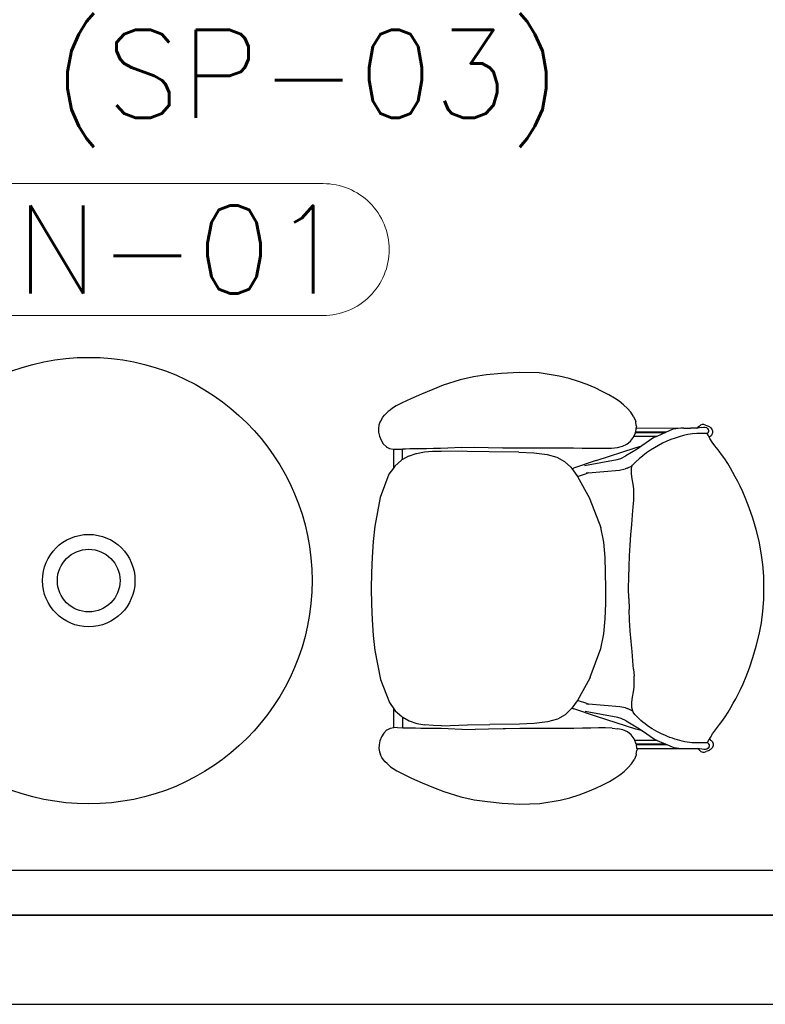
# Model space of a CAD drawing. Header units: millimetres. Extents: x -11575 to 52845, y -36266 to 23021.
# Tile 8 of 184: x 10027 to 11299, y 152 to 1833. Entities that reach past the tile are written whole.
import ezdxf
from ezdxf.enums import TextEntityAlignment as Align

# ---------------------------------------------------------------- set-up
doc = ezdxf.new("R2010")
doc.units = ezdxf.units.MM
doc.header["$MEASUREMENT"] = 0
doc.layers.get('0').update_dxf_attribs({"lineweight": 5})
doc.layers.add('ELEC-SO-LVL-TAG', color=7, linetype='Continuous')
doc.layers.add('GREY SCALE', color=9, linetype='Continuous', true_color=0x808080)
doc.layers.add('GREYSCALE', color=9, linetype='Continuous', lineweight=0, true_color=0x808080)
doc.layers.add('M-MEP-ELLG-TEXT', color=7, linetype='Continuous', lineweight=20)
doc.styles.add('ROMANS-100', font='romans.shx')
doc.styles.get("Standard").update_dxf_attribs({"font": 'romans.shx'})

# ---------------------------------------------------------------- blocks, each defined once
blk = doc.blocks.new('FLOOR PLAN')
at = {"layer": 'GREYSCALE', "color": 0, "lineweight": -2}
for p, q in [((10848.8, 1229.2), (10823.6, 1226.7)), ((10879.2, 1230.9), (10848.8, 1229.2)), ((10913, 1230), (10879.2, 1230.9)), ((10947.6, 1224.6), (10913, 1230)), ((10778.3, 1218.4), (10749.7, 1209.2)), ((10801.2, 1223.4), (10778.3, 1218.4)), ((10823.6, 1226.7), (10801.2, 1223.4)), ((10964.3, 1220.4), (10947.6, 1224.6)), ((10980.3, 1215.6), (10964.3, 1220.4)), ((10995, 1210.2), (10980.3, 1215.6)), ((11008.6, 1204.5), (10995, 1210.2)), ((10712.6, 1194), (10694.6, 1186)), ((10731.6, 1202), (10712.6, 1194)), ((10749.7, 1209.2), (10731.6, 1202)), ((11020.9, 1198.6), (11008.6, 1204.5)), ((11031.9, 1192.8), (11020.9, 1198.6)), ((10679.6, 1178.9), (10669.4, 1173.7)), ((10694.6, 1186), (10679.6, 1178.9)), ((11041.5, 1187.3), (11031.9, 1192.8)), ((11049.9, 1181.7), (11041.5, 1187.3)), ((11057.2, 1175.8), (11049.9, 1181.7)), ((10652.7, 1161.2), (10649.5, 1158)), ((10655.8, 1164), (10652.7, 1161.2)), ((10658.8, 1166.7), (10655.8, 1164)), ((10662.9, 1169.8), (10658.8, 1166.7)), ((10669.4, 1173.7), (10662.9, 1169.8)), ((11063.8, 1169.5), (11057.2, 1175.8)), ((11063.8, 1169.5), (11069.6, 1163.1)), ((11074.4, 1156), (11069.6, 1163.1)), ((10641.7, 1146.3), (10639.9, 1141.2)), ((10644, 1150.8), (10641.7, 1146.3)), ((10644, 1150.8), (10646.6, 1154.6)), ((10646.6, 1154.6), (10649.5, 1158)), ((11074.4, 1156), (11077.7, 1148.3)), ((11077.7, 1148.3), (11078, 1146.5)), ((11079, 1140.4), (11078, 1146.5)), ((10639.9, 1141.2), (10639.1, 1135.5)), ((10639.1, 1135.5), (10639.2, 1129.2)), ((10639.2, 1129.2), (10640.8, 1122.2)), ((11074.8, 1121.8), (11077.5, 1128.1)), ((11077.5, 1128.1), (11077.6, 1128.4)), ((11077.6, 1128.4), (11077.8, 1128.9)), ((11077.6, 1128.4), (11128.6, 1128.5)), ((11077.8, 1128.9), (11078.1, 1129.7)), ((11129.8, 1129), (11077.8, 1128.9)), ((11078.1, 1129.7), (11078.9, 1135.5)), ((11078.9, 1135.5), (11079.3, 1138.1)), ((11154.9, 1135.7), (11078.9, 1135.5)), ((11079, 1140.2), (11079, 1140.4)), ((11079, 1140.2), (11079.3, 1138.1)), ((11128.6, 1128.5), (11113.8, 1121.8)), ((11129.8, 1129), (11128.6, 1128.5)), ((11139, 1133.1), (11129.8, 1129)), ((11142.1, 1134), (11139, 1133.1)), ((11154.9, 1135.7), (11142.1, 1134)), ((11156.9, 1135.9), (11154.9, 1135.7)), ((11160, 1135.9), (11156.9, 1135.9)), ((11160, 1135.9), (11171.6, 1135.9)), ((11174.4, 1135.9), (11171.6, 1135.9)), ((11182.2, 1135.7), (11174.4, 1135.9)), ((11182.2, 1135.7), (11182.6, 1135.8)), ((11190.9, 1136.9), (11182.6, 1135.8)), ((11182.6, 1135.8), (11183.3, 1136.7)), ((11186, 1138.9), (11183.3, 1136.7)), ((11188.3, 1140.9), (11186, 1138.9)), ((11191.3, 1142), (11188.3, 1140.9)), ((11190.9, 1136.9), (11193.4, 1137.7)), ((11194.4, 1142), (11191.3, 1142)), ((11193.4, 1137.7), (11196, 1137.7)), ((11197.3, 1140.9), (11194.4, 1142)), ((11196, 1137.7), (11198.5, 1136.9)), ((11197.3, 1140.9), (11202.1, 1139.3)), ((11198.5, 1136.9), (11200.5, 1135.5)), ((11199.9, 1126.5), (11199.8, 1126.8)), ((11199.9, 1126.5), (11200.5, 1126.9)), ((11201.5, 1123.8), (11199.9, 1126.5)), ((11200.5, 1135.5), (11201.8, 1133.6)), ((11200.7, 1127.2), (11200.5, 1126.9)), ((11201.9, 1128.9), (11200.7, 1127.2)), ((11202, 1133.3), (11201.8, 1133.6)), ((11201.9, 1128.9), (11202.1, 1129.2)), ((11202.2, 1133), (11202, 1133.3)), ((11202.1, 1139.3), (11206, 1136.7)), ((11202.1, 1129.2), (11202.2, 1129.4)), ((11202.3, 1132.8), (11202.2, 1133)), ((11202.2, 1129.4), (11202.3, 1129.6)), ((11202.4, 1132.6), (11202.3, 1132.8)), ((11202.3, 1129.6), (11202.5, 1129.8)), ((11202.5, 1132.5), (11202.4, 1132.6)), ((11202.6, 1132.4), (11202.5, 1132.5)), ((11202.5, 1129.9), (11202.6, 1130)), ((11202.5, 1129.8), (11202.5, 1129.9)), ((11202.6, 1132.3), (11202.6, 1132.4)), ((11202.7, 1132.2), (11202.6, 1132.3)), ((11202.6, 1130.1), (11202.7, 1130.2)), ((11202.6, 1130), (11202.6, 1130.1)), ((11202.7, 1132.1), (11202.7, 1132.2)), ((11202.7, 1132.2), (11202.7, 1132.2)), ((11202.7, 1132), (11202.7, 1132.1)), ((11202.8, 1132), (11202.7, 1132)), ((11202.7, 1130.3), (11202.8, 1130.4)), ((11202.7, 1130.2), (11202.7, 1130.3)), ((11202.7, 1130.2), (11202.7, 1130.2)), ((11202.8, 1131.9), (11202.8, 1132)), ((11202.8, 1131.8), (11202.8, 1131.9)), ((11202.8, 1131.7), (11202.8, 1131.8)), ((11202.8, 1131.8), (11202.8, 1131.8)), ((11202.9, 1131.7), (11202.8, 1131.7)), ((11202.8, 1130.6), (11202.8, 1130.7)), ((11202.8, 1130.7), (11202.9, 1130.7)), ((11202.8, 1130.5), (11202.8, 1130.6)), ((11202.8, 1130.4), (11202.8, 1130.5)), ((11202.8, 1130.5), (11202.8, 1130.5)), ((11202.8, 1130.4), (11202.8, 1130.4)), ((11202.9, 1131.6), (11202.9, 1131.7)), ((11202.9, 1131.5), (11202.9, 1131.6)), ((11202.9, 1131.4), (11202.9, 1131.5)), ((11202.9, 1131.5), (11202.9, 1131.5)), ((11202.9, 1131.3), (11202.9, 1131.4)), ((11202.9, 1131.2), (11202.9, 1131.3)), ((11202.9, 1131.3), (11202.9, 1131.3)), ((11202.9, 1131.1), (11202.9, 1131.2)), ((11202.9, 1131), (11202.9, 1131.1)), ((11202.9, 1131.1), (11202.9, 1131.1)), ((11202.9, 1130.9), (11202.9, 1131)), ((11202.9, 1130.8), (11202.9, 1130.9)), ((11202.9, 1130.9), (11202.9, 1130.9)), ((11202.9, 1130.7), (11202.9, 1130.8)), ((11206, 1136.7), (11206.9, 1135.5)), ((11206.9, 1135.5), (11207.6, 1134.4)), ((11207.6, 1134.4), (11208.1, 1133.5)), ((11208.1, 1133.5), (11208.5, 1132.6)), ((11208.5, 1126.4), (11208.1, 1125.5)), ((11208.5, 1132.6), (11208.8, 1131.7)), ((11208.8, 1127.2), (11208.5, 1126.4)), ((11208.8, 1131.7), (11209, 1130.9)), ((11209, 1128), (11208.8, 1127.2)), ((11209, 1130.9), (11209, 1130.2)), ((11209, 1130.2), (11209.1, 1129.5)), ((11209.1, 1128.7), (11209, 1128)), ((11209.1, 1129.5), (11209.1, 1128.7)), ((10640.8, 1122.2), (10643.5, 1115.4)), ((10643.5, 1115.4), (10647.3, 1109.2)), ((11062.8, 1108.4), (11069.2, 1113.7)), ((11069.2, 1113.7), (11074.2, 1120.4)), ((11074.2, 1120.4), (11074.8, 1121.8)), ((11113.8, 1121.8), (11074.8, 1121.8)), ((11109, 1119.7), (11088.5, 1105.6)), ((11113.8, 1121.8), (11109, 1119.7)), ((11203.3, 1120.4), (11201.5, 1123.8)), ((11206.1, 1122.2), (11203.3, 1120.4)), ((11204.5, 1118.3), (11203.3, 1120.4)), ((11208.3, 1112.2), (11204.5, 1118.3)), ((11206.9, 1123.4), (11206.1, 1122.2)), ((11207.6, 1124.5), (11206.9, 1123.4)), ((11208.1, 1125.5), (11207.6, 1124.5)), ((11213.1, 1105.6), (11208.3, 1112.2)), ((10647.3, 1109.2), (10652, 1104.4)), ((10652, 1104.4), (10652.4, 1104.1)), ((10652.4, 1104.1), (10658, 1101.3)), ((10658, 1101.3), (10664.2, 1100)), ((10664.2, 1100), (10664.6, 1100)), ((10664.6, 1100), (10664.6, 1100.3)), ((10664.6, 1100), (10671, 1099.7)), ((10664.6, 1100), (10664.7, 1067.8)), ((10671, 1099.7), (10680.1, 1100)), ((10680.1, 1100), (10680.1, 1100.3)), ((10685.2, 1100.1), (10680.1, 1100)), ((10680.1, 1082.2), (10680.1, 1100)), ((10692.9, 1100.4), (10685.2, 1100.1)), ((10690.6, 1088.2), (10703.7, 1092.8)), ((10701.3, 1100.5), (10692.9, 1100.3)), ((10692.9, 1100.3), (10692.9, 1100.4)), ((10710.6, 1100.6), (10701.3, 1100.5)), ((10703.7, 1092.8), (10703.8, 1092.8)), ((10703.8, 1092.8), (10717.4, 1095.5)), ((10721.3, 1100.8), (10710.6, 1100.6)), ((10717.4, 1095.5), (10731.5, 1096.6)), ((10732.9, 1100.9), (10721.3, 1100.8)), ((10731.5, 1096.6), (10731.6, 1096.6)), ((10731.6, 1096.6), (10745.9, 1096.8)), ((10745, 1101.2), (10732.9, 1100.9)), ((10757.2, 1101.5), (10745, 1101.2)), ((10790.3, 1095.8), (10745.9, 1096.8)), ((10780.5, 1102.7), (10757.2, 1101.5)), ((10780.5, 1102.7), (10803.1, 1103.4)), ((10828.2, 1095.2), (10790.3, 1095.8)), ((10803.1, 1103.4), (10826.1, 1103.1)), ((10826.1, 1103.1), (10851.1, 1102.5)), ((10878.7, 1094.8), (10828.2, 1095.2)), ((10851.1, 1102.6), (10855, 1102.5)), ((10851.1, 1102.5), (10855, 1102.5)), ((10855, 1102.5), (10879.5, 1102.2)), ((10878.7, 1094.8), (10904.2, 1093.6)), ((10879.5, 1102.2), (10910, 1102.2)), ((10904.2, 1093.6), (10926.7, 1091)), ((10910, 1102.2), (10941.2, 1102.3)), ((10941.2, 1102.3), (10956.6, 1102.3)), ((10956.6, 1102.3), (10971.7, 1102.1)), ((10971.7, 1102.1), (10986.4, 1101.9)), ((10986.4, 1101.9), (11000.4, 1101.6)), ((11000.4, 1101.6), (11013.6, 1101.5)), ((11010.3, 1080.6), (11077.3, 1102.4)), ((11013.6, 1101.5), (11025.8, 1101.5)), ((11025.8, 1101.5), (11036.7, 1101.9)), ((11036.7, 1101.9), (11046.8, 1103)), ((11046.8, 1103), (11055.4, 1105)), ((11055.4, 1105), (11062.8, 1108.4)), ((11080.5, 1100.1), (11061, 1088.4)), ((11077.3, 1102.4), (11088.5, 1105.6)), ((11088.5, 1105.6), (11080.5, 1100.1)), ((11218.5, 1098.6), (11213.1, 1105.6)), ((11220.1, 1096.5), (11218.4, 1098.7)), ((11220.1, 1096.5), (11218.5, 1098.6)), ((11224.2, 1091), (11220.1, 1096.5)), ((10678.2, 1081.1), (10666.9, 1070.9)), ((10680.1, 1082.2), (10678.2, 1081.1)), ((10690.6, 1088.2), (10680.1, 1082.2)), ((10926.7, 1091), (10943.6, 1086.4)), ((10943.6, 1086.4), (10956.7, 1079.2)), ((10956.7, 1079.2), (10967.4, 1069.1)), ((11010.3, 1080.6), (10971.9, 1067.7)), ((10990.8, 1072), (11046.5, 1082.4)), ((11046.5, 1082.4), (11052.4, 1084.1)), ((11052, 1083.9), (11052.4, 1084.1)), ((11052.4, 1084.1), (11061, 1088.4)), ((11229.9, 1083.2), (11224.2, 1091)), ((11234.9, 1075.4), (11229.9, 1083.2)), ((10664.7, 1067.8), (10657, 1057.1)), ((10666.9, 1070.9), (10664.7, 1067.8)), ((10967.4, 1069.1), (10969.2, 1066.7)), ((10969.2, 1066.7), (10971.9, 1067.7)), ((10969.2, 1066.7), (10977.4, 1055.3)), ((10993.2, 1059.3), (10993.4, 1059.3)), ((10993.4, 1059.3), (10996.9, 1059.7)), ((10997, 1059.7), (10994.1, 1058.7)), ((10994.1, 1058.7), (10996.9, 1059.7)), ((10996.9, 1059.7), (10997, 1059.7)), ((10997, 1059.7), (11050.3, 1064.3)), ((11050.3, 1064.3), (11059.7, 1066.3)), ((11063.4, 1067.5), (11059.7, 1066.3)), ((11063.4, 1067.5), (11072, 1071.5)), ((11070.6, 1058), (11070.7, 1066.8)), ((11070.7, 1066.8), (11072, 1071.5)), ((11072, 1071.5), (11072.4, 1072.8)), ((11239.5, 1067.7), (11234.9, 1075.4)), ((11243.7, 1060.1), (11239.5, 1067.7)), ((11247.8, 1052.5), (11243.7, 1060.1)), ((10657, 1057.1), (10642, 1017.5)), ((10977.4, 1055.3), (10978.5, 1053.4)), ((10978.5, 1053.4), (10994.1, 1058.7)), ((10978.5, 1053.4), (10999, 1016.5)), ((11071.9, 1049.1), (11070.6, 1058)), ((11073.6, 1040.4), (11071.9, 1049.1)), ((11251.9, 1045), (11247.8, 1052.5)), ((11256.2, 1036.8), (11251.9, 1045)), ((11074.5, 1032), (11073.6, 1040.4)), ((11074.8, 1023.1), (11074.5, 1032)), ((11260.8, 1027), (11256.2, 1036.8)), ((11265.9, 1014.9), (11260.8, 1027)), ((10642, 1017.5), (10632.8, 968.3)), ((10999, 1016.5), (10999.6, 1014.9)), ((10999.6, 1014.9), (11018.3, 966)), ((11073.9, 1001.7), (11074.6, 1013.2)), ((11074.6, 1013.2), (11074.8, 1023.1)), ((11271.6, 999.6), (11265.9, 1014.9)), ((11072.7, 987.7), (11073.9, 1001.7)), ((11277.6, 982.1), (11271.6, 999.6)), ((11071.3, 971.3), (11072.7, 987.3)), ((11072.7, 987.3), (11072.7, 987.7)), ((11283.3, 962.9), (11277.6, 982.1)), ((10632.8, 968.3), (10629.9, 942.3)), ((11023.3, 941), (11018.3, 966)), ((11069.8, 954), (11071.3, 971.3)), ((11288.3, 943), (11283.3, 962.9)), ((10629.9, 942.3), (10628.1, 915.9)), ((11068.5, 936), (11069.8, 954)), ((11292.1, 923.1), (11288.3, 943)), ((11025.8, 915.3), (11023.3, 941)), ((11067.4, 917.8), (11068.5, 936)), ((10628.1, 915.9), (10627.1, 889.1)), ((11026.7, 889.2), (11025.8, 915.3)), ((11066.6, 899.6), (11067.4, 917.8)), ((11294.7, 903.1), (11292.1, 923.1)), ((11066, 881), (11066.6, 899.6)), ((11296.3, 883.2), (11294.7, 903.1)), ((10627.1, 889.1), (10626.9, 862.2)), ((11026.8, 862.9), (11026.7, 889.2)), ((11065.8, 862.9), (11066, 881)), ((11296.8, 863.3), (11296.3, 883.2)), ((10626.9, 862.2), (10627.2, 835.3)), ((11026.8, 836.5), (11026.8, 862.9)), ((11066.1, 844.8), (11065.8, 862.9)), ((11296.4, 843.4), (11296.8, 863.3)), ((11066.1, 844.8), (11066.7, 826.3)), ((11294.9, 823.5), (11296.4, 843.4)), ((10627.2, 835.3), (10628.3, 808.5)), ((11026, 810.4), (11026.8, 836.5)), ((11067.6, 808), (11066.7, 826.3)), ((10628.3, 808.5), (10630.2, 782)), ((11023.5, 784.8), (11026, 810.4)), ((11068.7, 789.9), (11067.6, 808)), ((11292.3, 803.6), (11294.9, 823.5)), ((11288.6, 783.7), (11292.3, 803.6)), ((10630.2, 782), (10633.1, 756.1)), ((11018.7, 759.8), (11023.5, 784.8)), ((11070.1, 771.9), (11068.7, 789.9)), ((11283.7, 763.7), (11288.6, 783.7)), ((11000.1, 710.8), (11018.7, 759.8)), ((11071.7, 754.6), (11070.1, 771.9)), ((11278, 744.6), (11283.7, 763.7)), ((10633.1, 756.1), (10642.6, 706.9)), ((11073.1, 738.6), (11071.7, 754.6)), ((11272.1, 726.9), (11278, 744.6)), ((11073.2, 738.2), (11073.1, 738.6)), ((11074.3, 724.2), (11073.2, 738.2)), ((11074.3, 724.2), (11075.1, 712.7)), ((11266.4, 711.7), (11272.1, 726.9)), ((10642.6, 706.9), (10657.7, 667.4)), ((10999.5, 709.1), (10978.5, 671.1)), ((11000.1, 710.8), (10999.5, 709.1)), ((11075.4, 702.8), (11075.1, 712.7)), ((11261.3, 699.6), (11266.4, 711.7)), ((11074.2, 685.5), (11075.1, 693.9)), ((11075.1, 693.9), (11075.4, 702.8)), ((11252.5, 681.5), (11256.8, 689.8)), ((11256.8, 689.8), (11261.3, 699.6)), ((11071.3, 667.9), (11072.6, 676.8)), ((11072.6, 676.8), (11074.2, 685.5)), ((11244.4, 666.4), (11248.5, 674)), ((11248.5, 674), (11252.5, 681.5)), ((10657.7, 667.4), (10665.4, 656.7)), ((10665.4, 656.7), (10667.7, 653.6)), ((10665.5, 624.5), (10665.4, 656.7)), ((10968.1, 656.5), (10957.4, 646.3)), ((10969.1, 657.8), (10968.1, 656.5)), ((10978.1, 670.2), (10969.1, 657.8)), ((10969.1, 657.8), (10972.6, 656.5)), ((11011, 643.8), (10972.6, 656.5)), ((10978.5, 671.1), (10978.1, 670.2)), ((10994.8, 665.6), (10978.5, 671.1)), ((10993.9, 664.9), (10994.1, 664.9)), ((10997.5, 664.6), (10994.1, 664.9)), ((10994.8, 665.6), (10997.7, 664.6)), ((10997.5, 664.6), (10994.8, 665.6)), ((10997.7, 664.6), (10997.5, 664.6)), ((11051, 660.1), (10997.7, 664.6)), ((11060.4, 658.2), (11051, 660.1)), ((11060.4, 658.2), (11064.1, 657.1)), ((11073.2, 652.8), (11064.1, 657.1)), ((11071.4, 659.1), (11071.3, 667.9)), ((11073.2, 652.8), (11071.4, 659.1)), ((11235.7, 651), (11240.2, 658.8)), ((11240.2, 658.8), (11244.4, 666.4)), ((10667.7, 653.6), (10679, 643.4)), ((10679, 643.4), (10680.9, 642.3)), ((10680.9, 624.6), (10680.9, 642.3)), ((10680.9, 642.3), (10691.4, 636.3)), ((10944.4, 639.1), (10927.4, 634.4)), ((10957.4, 646.3), (10944.4, 639.1)), ((11047.2, 642), (10991.5, 652.2)), ((11078.1, 622.2), (11011, 643.8)), ((11053.1, 640.4), (11047.2, 642)), ((11053.1, 640.4), (11052.8, 640.6)), ((11061.7, 636.1), (11053.1, 640.4)), ((11073.2, 652.8), (11073.2, 652.8)), ((11073.8, 650.8), (11073.2, 652.8)), ((11225, 635.4), (11230.7, 643.3)), ((11230.7, 643.3), (11235.7, 651)), ((10658.8, 623.2), (10653.2, 620.3)), ((10665.1, 624.5), (10658.8, 623.2)), ((10665.5, 624.5), (10665.1, 624.5)), ((10671.8, 624.8), (10665.5, 624.5)), ((10671.8, 624.8), (10680.9, 624.6)), ((10680.9, 624.6), (10686, 624.4)), ((10686, 624.4), (10693.7, 624.2)), ((10691.4, 636.3), (10704.5, 631.8)), ((10693.7, 624.3), (10702.1, 624.1)), ((10693.7, 624.2), (10693.7, 624.3)), ((10702.1, 624.1), (10711.5, 624)), ((10704.6, 631.8), (10704.5, 631.8)), ((10704.6, 631.8), (10718.2, 629.2)), ((10711.5, 624), (10722.2, 623.9)), ((10732.3, 628.1), (10718.2, 629.2)), ((10722.2, 623.9), (10733.8, 623.8)), ((10732.4, 628.1), (10732.3, 628.1)), ((10746.7, 628), (10732.4, 628.1)), ((10733.8, 623.8), (10745.8, 623.6)), ((10745.8, 623.6), (10758, 623.3)), ((10746.7, 628), (10791.1, 629.2)), ((10758, 623.3), (10781.3, 622.2)), ((10781.3, 622.2), (10803.9, 621.6)), ((10791.1, 629.2), (10829, 629.9)), ((10826.9, 622), (10803.9, 621.6)), ((10851.9, 622.6), (10826.9, 622)), ((10879.5, 630.5), (10829, 629.9)), ((10855.9, 622.6), (10851.9, 622.6)), ((10855.9, 622.6), (10851.9, 622.6)), ((10880.3, 623), (10855.9, 622.6)), ((10905, 631.7), (10879.5, 630.5)), ((10910.9, 623.1), (10880.3, 623)), ((10927.4, 634.4), (10905, 631.7)), ((10942, 623.2), (10910.9, 623.1)), ((10957.4, 623.2), (10942, 623.2)), ((10972.5, 623.4), (10957.4, 623.2)), ((10987.2, 623.7), (10972.5, 623.4)), ((11001.2, 624), (10987.2, 623.7)), ((11014.4, 624.2), (11001.2, 624)), ((11026.6, 624.2), (11014.4, 624.2)), ((11037.6, 623.9), (11026.6, 624.2)), ((11037.6, 623.9), (11047.6, 622.8)), ((11056.2, 620.8), (11047.6, 622.8)), ((11061.7, 636.1), (11081.4, 624.4)), ((11089.3, 619), (11078.1, 622.2)), ((11081.4, 624.4), (11089.3, 619)), ((11213.9, 620.7), (11219.3, 627.8)), ((11219.2, 627.7), (11220.9, 630)), ((11219.3, 627.8), (11220.9, 630)), ((11220.9, 630), (11225, 635.4)), ((10644.3, 609.1), (10641.7, 602.2)), ((10648.1, 615.2), (10644.3, 609.1)), ((10652.9, 620.1), (10648.1, 615.2)), ((10653.2, 620.3), (10652.9, 620.1)), ((11063.7, 617.4), (11056.2, 620.8)), ((11070.1, 612.2), (11063.7, 617.4)), ((11075.1, 605.5), (11070.1, 612.2)), ((11076.3, 602.8), (11075.1, 605.5)), ((11089.3, 619), (11109.9, 605)), ((11203.7, 604.9), (11205.4, 608)), ((11205.4, 608), (11209.2, 614.2)), ((11209.2, 614.2), (11213.9, 620.7)), ((10640.2, 595.2), (10640, 588.9)), ((10640, 588.9), (10640.9, 583.2)), ((10641.7, 602.2), (10640.2, 595.2)), ((11114.7, 602.9), (11076.3, 602.8)), ((11078.4, 597.9), (11076.3, 602.8)), ((11079, 596.2), (11078.4, 597.9)), ((11129.5, 596.3), (11079, 596.2)), ((11079, 596.2), (11079, 596.2)), ((11079.1, 595.6), (11079, 596.2)), ((11079.1, 595.6), (11130.8, 595.7)), ((11080.1, 589), (11079.1, 595.6)), ((11080.1, 589), (11155.9, 589.2)), ((11080.3, 587.8), (11080.1, 589)), ((11109.9, 605), (11114.7, 602.9)), ((11114.7, 602.9), (11129.5, 596.3)), ((11129.5, 596.3), (11130.8, 595.7)), ((11130.8, 595.7), (11140, 591.7)), ((11140, 591.7), (11143, 590.8)), ((11143, 590.8), (11155.9, 589.2)), ((11155.9, 589.2), (11157.9, 588.9)), ((11157.9, 588.9), (11160.9, 588.9)), ((11160.9, 588.9), (11172.5, 589)), ((11170.3, 599.2), (11170.4, 599.2)), ((11172.5, 589), (11175.3, 589)), ((11175.3, 589), (11183.1, 589.2)), ((11183.1, 589.2), (11183.6, 589.1)), ((11184.3, 588.2), (11183.6, 589.1)), ((11194.3, 587.2), (11183.6, 589.1)), ((11184.3, 588.2), (11186.9, 586)), ((11201.5, 589.5), (11199.4, 588)), ((11200.3, 598.9), (11202.4, 602.6)), ((11201.4, 598.1), (11200.3, 598.9)), ((11200.3, 598.9), (11200.3, 598.9)), ((11201.4, 598.1), (11201.6, 597.8)), ((11203, 591.8), (11201.5, 589.5)), ((11201.6, 597.8), (11203.4, 595.3)), ((11202.4, 602.6), (11203.7, 604.9)), ((11203, 591.8), (11203.4, 592.3)), ((11203.6, 594.8), (11203.4, 595.3)), ((11203.6, 592.8), (11203.4, 592.3)), ((11203.8, 594.3), (11203.6, 594.8)), ((11203.6, 592.8), (11203.8, 593.3)), ((11203.7, 604.9), (11204.8, 604.2)), ((11203.8, 593.8), (11203.8, 594.3)), ((11203.8, 593.3), (11203.8, 593.8)), ((11204.8, 604.2), (11205.8, 603.4)), ((11206.5, 588.3), (11205.5, 587.5)), ((11205.8, 603.4), (11206.6, 602.7)), ((11207.2, 589), (11206.5, 588.3)), ((11206.6, 602.7), (11207.3, 602.1)), ((11207.9, 589.7), (11207.2, 589)), ((11207.3, 602.1), (11207.9, 601.4)), ((11207.9, 601.4), (11208.3, 600.8)), ((11208.3, 590.3), (11207.9, 589.7)), ((11208.3, 600.8), (11208.7, 600.2)), ((11208.7, 590.9), (11208.3, 590.3)), ((11208.7, 600.2), (11209, 599.6)), ((11209.1, 591.5), (11208.7, 590.9)), ((11209, 599.6), (11209.3, 599.1)), ((11209.3, 592), (11209.1, 591.5)), ((11209.3, 599.1), (11209.6, 598.5)), ((11209.6, 592.6), (11209.3, 592)), ((11209.6, 598.5), (11209.7, 598)), ((11209.8, 593.1), (11209.6, 592.6)), ((11209.7, 598), (11209.9, 597.5)), ((11209.9, 593.6), (11209.8, 593.1)), ((11209.9, 597.5), (11210, 597)), ((11210, 594.1), (11209.9, 593.6)), ((11210, 597), (11210.1, 596.5)), ((11210.1, 594.6), (11210, 594.1)), ((11210.1, 596.5), (11210.1, 596)), ((11210.1, 596), (11210.1, 595.6)), ((11210.1, 595.6), (11210.1, 595.1)), ((11210.1, 595.1), (11210.1, 594.6)), ((10640.9, 583.2), (10642.7, 578.2)), ((10645, 573.6), (10642.7, 578.2)), ((10647.6, 569.8), (10645, 573.6)), ((11078.7, 577.6), (11075.4, 569.9)), ((11079, 579.4), (11078.7, 577.6)), ((11079, 579.4), (11079.9, 585.5)), ((11080, 585.8), (11079.9, 585.5)), ((11080.3, 587.8), (11080, 585.8)), ((11186.9, 586), (11189.3, 584)), ((11189.3, 584), (11192.2, 583)), ((11192.2, 583), (11195.4, 583)), ((11197, 587.2), (11194.3, 587.2)), ((11195.4, 583), (11198.3, 584)), ((11199.4, 588), (11197, 587.2)), ((11203, 585.7), (11198.3, 584)), ((11204.4, 586.7), (11203, 585.7)), ((11205.5, 587.5), (11204.4, 586.7)), ((10650.5, 566.4), (10647.6, 569.8)), ((10653.7, 563.2), (10650.5, 566.4)), ((10653.7, 563.2), (10656.8, 560.4)), ((10656.8, 560.4), (10659.8, 557.7)), ((10659.8, 557.7), (10664, 554.7)), ((10664, 554.7), (10670.5, 550.8)), ((11058.3, 550), (11064.9, 556.4)), ((11064.9, 556.4), (11070.6, 562.8)), ((11070.6, 562.8), (11075.4, 569.9)), ((10670.5, 550.8), (10680.7, 545.6)), ((10680.7, 545.6), (10695.7, 538.6)), ((10695.7, 538.6), (10713.7, 530.7)), ((11033, 532.9), (11042.6, 538.5)), ((11042.6, 538.5), (11051, 544.1)), ((11051, 544.1), (11058.3, 550)), ((10713.7, 530.7), (10732.8, 522.7)), ((10732.8, 522.7), (10750.9, 515.6)), ((10996.2, 515.4), (11009.8, 521.2)), ((11009.8, 521.2), (11022.1, 527.1)), ((11022.1, 527.1), (11033, 532.9)), ((10750.9, 515.6), (10779.6, 506.5)), ((10779.6, 506.5), (10802.5, 501.6)), ((10948.8, 500.9), (10965.5, 505.1)), ((10965.5, 505.1), (10981.5, 510)), ((10981.5, 510), (10996.2, 515.4)), ((10802.5, 501.6), (10824.9, 498.3)), ((10824.9, 498.3), (10850.1, 496)), ((10850.1, 496), (10880.5, 494.3)), ((10880.5, 494.3), (10914.2, 495.4)), ((10914.2, 495.4), (10948.8, 500.9))]:
    blk.add_line(p, q, dxfattribs=at)
at = {"layer": 'GREYSCALE', "color": 0, "lineweight": -2, "ltscale": 0.25}
for p, q in [((8535.8, 381.1), (11785.4, 381.1)), ((1453.1, 304.8), (11785.4, 304.8)), ((11785.4, 304.8), (8535.8, 304.8))]:
    blk.add_line(p, q, dxfattribs=at)
at = {"layer": 'GREYSCALE', "color": 0, "lineweight": -2, "ltscale": 0.2}
blk.add_line((1605.5, 152.4), (11785.4, 152.4), dxfattribs=at)
at = {"layer": 'GREYSCALE', "color": 0, "lineweight": -2, "ltscale": 25}
blk.add_circle((10144.8, 875.6), 381.1, dxfattribs=at)
at = {"layer": 'GREYSCALE', "color": 0, "lineweight": -2}
for radius in [78.9, 53.5]:
    blk.add_circle((10144.8, 875.6), radius, dxfattribs=at)
for points, knots in [([(11199.8, 1126.8), (11196.2, 1126.9), (11190.3, 1127.1), (11164.3, 1126), (11121.3, 1112.8), (11086.6, 1087.3), (11071.1, 1071.5), (11070.5, 1070.8)], [0, 0, 0, 0, 0.547886, 0.900137, 3.99791, 7.254861, 7.397388, 7.397388, 7.397388, 7.397388]), ([(11200.3, 598.9), (11195.1, 598.7), (11185.1, 598.2), (11163.3, 599.2), (11123.3, 610.9), (11088.7, 630.8), (11073.8, 650.8)], [0, 0, 0, 0, 0.799978, 1.535578, 3.324073, 7.205889, 7.205889, 7.205889, 7.205889])]:
    blk.add_open_spline(points, degree=3, knots=knots, dxfattribs=at)
blk = doc.blocks.new('ELEC-SO-LVL-EQP-TAG')
at = {"color": 0}
blk.add_lwpolyline([(75, 72.5), (1075, 72.5, -0.414214), (1150, -2.5), (1150, -2.5, -0.414214), (1075, -77.5), (75, -77.5, -0.414214), (0, -2.5), (0, -2.5, -0.414214)], format="xyb", close=True, dxfattribs=at)
at = {"color": 0, "insert": (75, -2.5), "char_height": 100, "attachment_point": 4}
blk.add_mtext_dynamic_manual_height_columns('{\\Fromans|c0;SO LVL:}', width=1015.069, gutter_width=1, heights=[0], dxfattribs=at)
at = {"color": 0, "style": 'ROMANS-100'}
for tag, p in [('SO-EQP', (0, 197.5)), ('SO-LVL', (725, -2.5))]:
    blk.add_attdef(tag, text='', height=100, dxfattribs=at).set_placement(p, align=Align.MIDDLE_LEFT)

msp = doc.modelspace()

# ---------------------------------------------------------------- block references
at = {"layer": 'GREY SCALE'}
msp.add_blockref('FLOOR PLAN', (0, 0), dxfattribs=at)
at = {"layer": 'M-MEP-ELLG-TEXT'}
ref = msp.add_blockref('ELEC-SO-LVL-EQP-TAG', (8932.4, 1444.5), dxfattribs=dict(at, xscale=1.5, yscale=1.5, zscale=1.5))
ref.add_attrib('SO-EQP', 'LPDB/B15 (SP-03)', dxfattribs={"layer": 'ELEC-SO-LVL-TAG', "height": 150, "style": 'ROMANS-100'}).set_placement((8932.3, 1740.7), align=Align.MIDDLE_LEFT)
ref.add_attrib('SO-LVL', 'N-01', dxfattribs={"layer": 'ELEC-SO-LVL-TAG', "height": 150, "style": 'ROMANS-100'}).set_placement((10019.8, 1440.7), align=Align.MIDDLE_LEFT)

doc.saveas('drawing.dxf')
